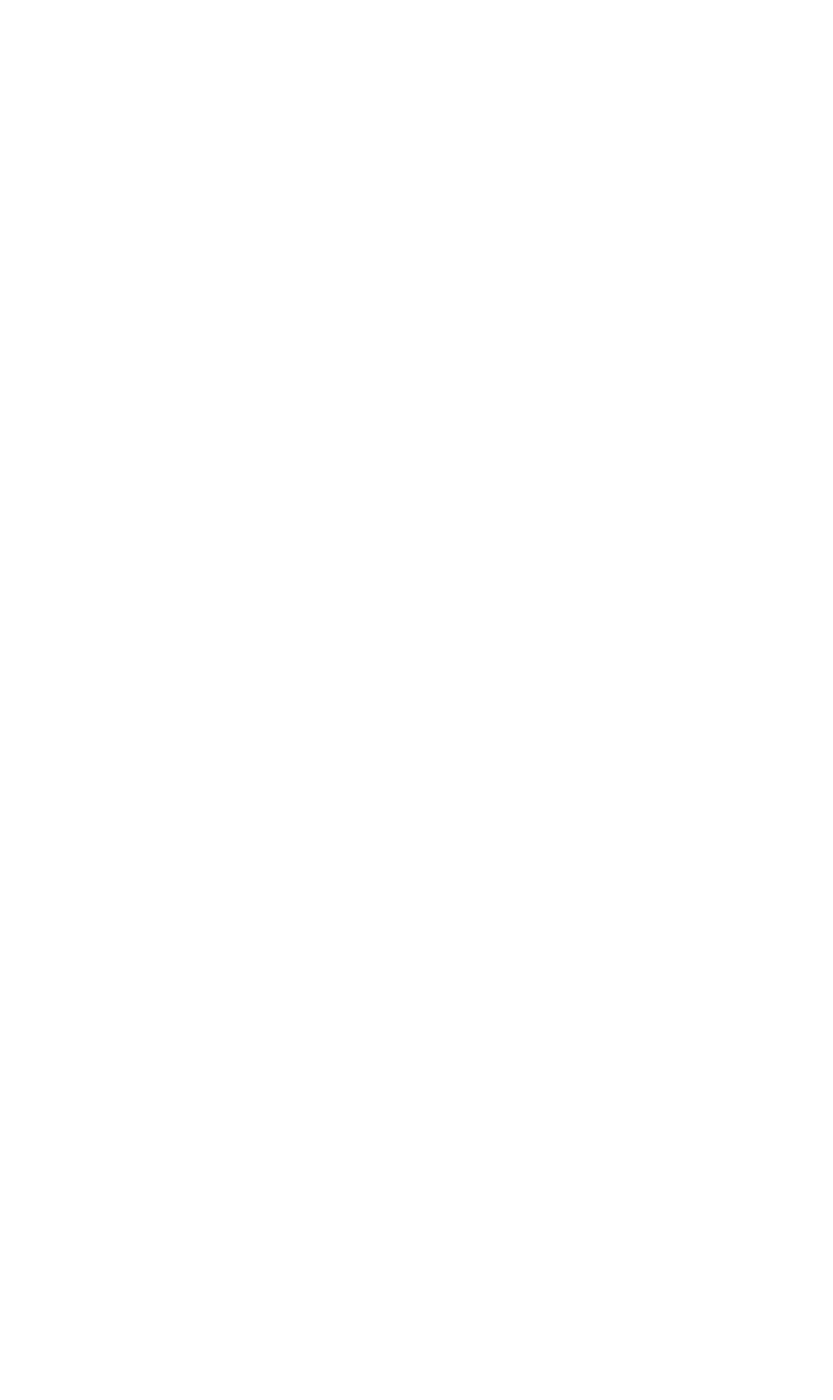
# Model space of a CAD drawing. Extents: x 224034 to 288311, y -104750 to -60200.
# Tile 6 of 9: x 245379 to 258573, y -102367 to -79586. Entities that reach past the tile are written whole.
import ezdxf

# ---------------------------------------------------------------- set-up
doc = ezdxf.new("R2010")
doc.units = 0
doc.header["$LTSCALE"] = 300
doc.layers.add('11 - opisy TXT2', color=4, linetype='CONTINUOUS')
doc.styles.add('TXT3', font='simplex.shx', dxfattribs={"width": 0.8, "height": 240})

msp = doc.modelspace()

# ---------------------------------------------------------------- texts
at = {"layer": '11 - opisy TXT2', "char_height": 120, "width": 4688.287, "attachment_point": 1, "style": 'TXT3'}
for insert in [(239956.2, -79609.8), (239579.9, -92606.8)]:
    msp.add_mtext('\\pi-144,l144,t144;1.^IRysunek rozpatrywać łącznie z projektem architektury, pozostałymi branżami, oraz opisem technicznym konstrukcji. \\P2.^IZabezpieczenie antykorozyjne stali poprzez malowanie antykorozyjnymi farbami eposkydowymi\\P3.^IWszystkie wymiary i poziomy, należy rozpatrywać łącznie z projektem architektury oraz pozostałymi projektami branżowymi.\\P4.^ISpoiny wykonywać na całej szerokości łączonych elementów lub jako obwodowe. Grubość spoin należy przyjąć jako 0,7t, gdzie t-grubość cieńszego z elementów.\\P5.^IUsytuowanie elementów wg rysunków ogólnych.\\P6.^IStężenia ścienne oraz połąciowe mocowane do płatwi za pomocą bloków napinający (np firmy "Tulnak" lub równoważnych).', dxfattribs=dict(at, insert=insert))

doc.saveas('drawing.dxf')
